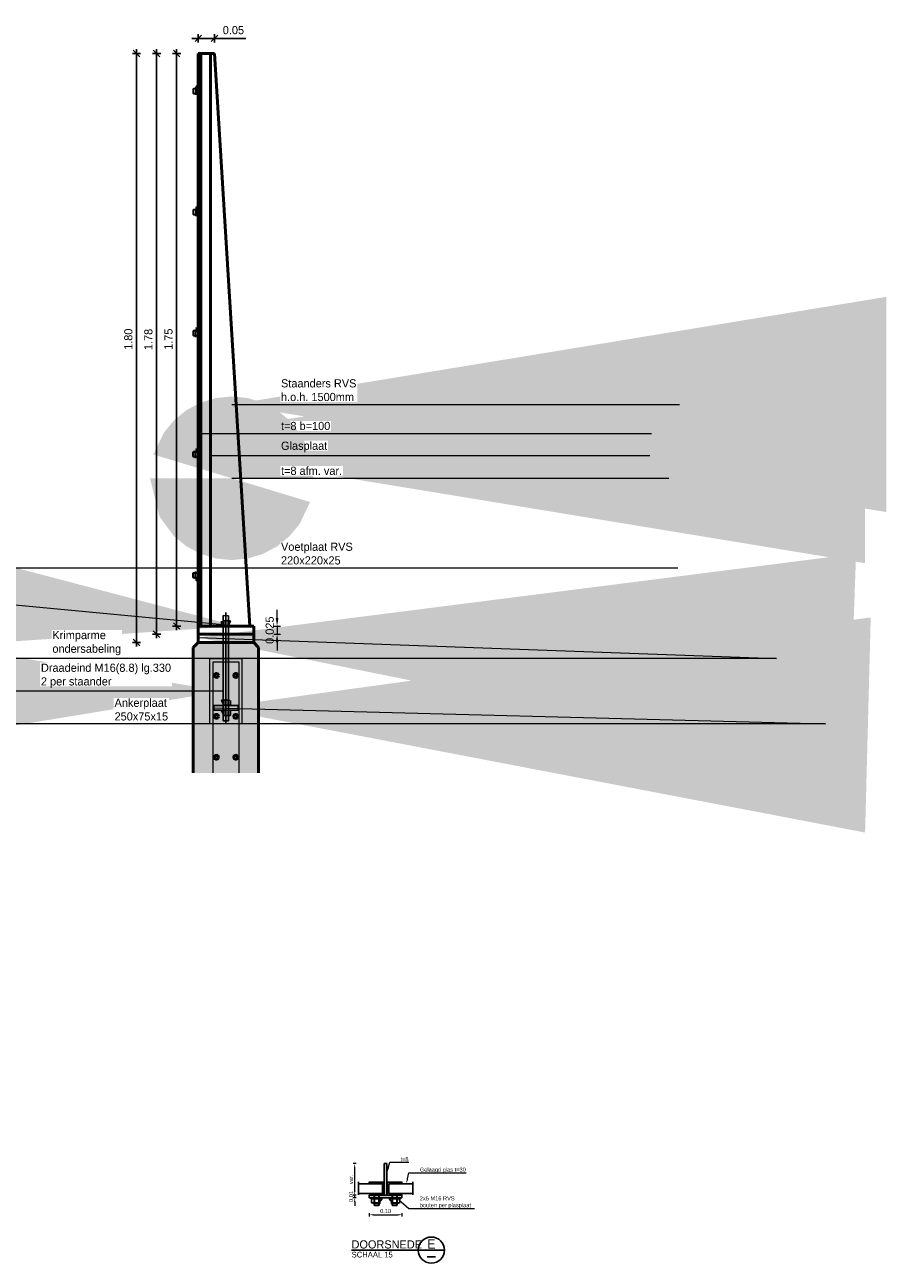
# Model space of a CAD drawing. Header units: metres. Extents: x -28193559.2 to -28193533, y -380000457.6 to -380000450.7.
# Tile 6 of 7: x -28193548.2 to -28193545.6, y -380000456.4 to -380000452.7. Entities that reach past the tile are written whole.
import ezdxf
from ezdxf import colors
from ezdxf.entities.mleader import LeaderData, LeaderLine
from ezdxf.enums import TextEntityAlignment as Align
from ezdxf.math import Vec2, Vec3

# ---------------------------------------------------------------- set-up
doc = ezdxf.new("R2010")
doc.units = ezdxf.units.M
doc.header["$LTSCALE"] = 0.1
doc.linetypes.add('HIDDEN', pattern=[9.525, 6.35, -3.175])
doc.linetypes.add('PHANTOM', pattern=[63.5, 31.75, -6.35, 6.35, -6.35, 6.35, -6.35])
for name, color, linetype in [('013 phantom', 4, 'PHANTOM'), ('018', 1, 'Continuous'), ('018 hidden', 1, 'HIDDEN'), ('025', 7, 'Continuous'), ('035', 2, 'Continuous'), ('050', 3, 'Continuous'), ('DP-NW-Maatvoering', 7, 'Continuous'), ('glas', 3, 'Continuous'), ('Grijs1', 9, 'Continuous'), ('T35', 2, 'Continuous'), ('T50', 3, 'Continuous')]:
    doc.layers.add(name, color=color, linetype=linetype)
doc.layers.add('DP-NW-profiel', color=4, linetype='Continuous', lineweight=50)
doc.layers.add('DP-NW-profiel (door derden te ontwerpen en detaileren)', color=7, linetype='Continuous', lineweight=50)
doc.layers.add('TO-Viewport', color=152, linetype='Continuous', plot=False)
doc.styles.add('Ontwnota-dwp-Bruinissepolder tot Grevelingendam$0$StagCAD', font='StagCAD.ttf')
doc.styles.add('StagCAD', font='StagCAD.ttf')
doc.styles.add('T35', font='lievense.shx', dxfattribs={"height": 3.5})
doc.styles.add('T50', font='LIEVENSE.SHX', dxfattribs={"height": 5})
doc.dimstyles.new('GM-maatvoering', dxfattribs={"dimtxt": 2.5, "dimasz": 2.5, "dimexe": 1, "dimexo": 0, "dimgap": 1, "dimtad": 1, "dimrnd": 0.001, "dimzin": 1, "dimdsep": 46, "dimtxsty": 'StagCAD', "dimcen": 0.09, "dimclrd": 1, "dimclre": 1, "dimclrt": 7, "dimazin": 0, "dimtfac": 1, "dimtix": 1, "dimtmove": 0, "dimatfit": 3, "dimfxl": 1, "dimfxlon": 1, "dimtvp": 0.83, "dimtolj": 1, "dimtzin": 0, "dimlwd": 15, "dimlwe": 15, "dimarcsym": 0})
doc.dimstyles.new('LI_10M_S_TI', dxfattribs={"dimscale": 0.01, "dimtxt": 2.5, "dimasz": 1, "dimexe": 0, "dimexo": 0, "dimgap": 1, "dimtad": 0, "dimrnd": 0.001, "dimzin": 1, "dimdsep": 46, "dimtxsty": 'StagCAD', "dimblk": 'StagDimTick', "dimsah": 1, "dimcen": 0.09, "dimse1": 1, "dimse2": 1, "dimclrd": 1, "dimclre": 1, "dimclrt": 7, "dimazin": 0, "dimtfac": 1, "dimtix": 1, "dimtmove": 0, "dimatfit": 0, "dimldrblk": 'StagDimTick', "dimfxl": 1, "dimtvp": 1, "dimtolj": 1, "dimtzin": 0, "dimarcsym": 0})
doc.dimstyles.new('Ontwnota-dwp-Bruinissepolder tot Grevelingendam$0$leader 1_100', dxfattribs={"dimscale": 0.1, "dimtxt": 2.5, "dimasz": 2, "dimexe": 0, "dimexo": 0, "dimgap": 1, "dimtad": 1, "dimrnd": 0.001, "dimzin": 1, "dimdsep": 46, "dimtxsty": 'Ontwnota-dwp-Bruinissepolder tot Grevelingendam$0$StagCAD', "dimblk": 'Ontwnota-dwp-Bruinissepolder tot Grevelingendam$0$RAD_PIJL', "dimcen": 0.09, "dimse1": 1, "dimse2": 1, "dimclrd": 1, "dimclre": 1, "dimclrt": 7, "dimazin": 0, "dimtfac": 1, "dimtix": 1, "dimtmove": 0, "dimatfit": 0, "dimfxl": 1, "dimtvp": 0.83, "dimtolj": 1, "dimtzin": 0, "dimlwd": 15, "dimarcsym": 0})

# ---------------------------------------------------------------- blocks, each defined once
blk = doc.blocks.new('A$C21117A2B')
at = {"layer": '018'}
for p, q in [((11.7, -7.9), (-11.7, -7.9)), ((11.7, -20.9), (-11.7, -20.9)), ((-8, -7.9), (-8, -27.7)), ((-8, -27.7), (8, -27.7)), ((-6.8, -28.9), (-8, -27.7)), ((-7.8, -19.6), (-7.8, -9.2)), ((-6.8, -28.9), (-6.8, -7.9)), ((6.8, -28.9), (-6.8, -28.9)), ((6.8, -28.9), (6.8, -7.9)), ((8, -27.7), (6.8, -28.9)), ((7.8, -19.6), (7.8, -9.2)), ((8, -7.9), (8, -27.7)), ((15.6, -19.6), (15.6, -9.2))]:
    blk.add_line(p, q, dxfattribs=at)
blk.add_lwpolyline([(-17.5, -4.9), (17.5, -4.9), (17.5, -7.9), (-17.5, -7.9)], close=True, dxfattribs=at)
blk.add_lwpolyline([(15.6, -9.2), (15.6, -19.6, -0.343146), (7.8, -19.6, -0.171573), (-7.8, -19.6, -0.343146), (-15.6, -19.6), (-15.6, -9.2, -0.343146), (-7.8, -9.2, -0.171573), (7.8, -9.2, -0.343146)], format="xyb", close=True, dxfattribs=at)
blk = doc.blocks.new('Ontwnota-dwp-Bruinissepolder tot Grevelingendam$0$RAD_PIJL')
at = {"color": 1, "linetype": 'Continuous'}
blk.add_solid([(-2.8284, -0.75), (-2.8284, 0.75), (0, 0)], dxfattribs=at)
blk = doc.blocks.new('StagDimTick')
at = {"color": 0}
for p, q in [((-1.25, 0), (1.25, 0)), ((-1, -1), (1, 1)), ((0, -1.25), (0, 1.25))]:
    blk.add_line(p, q, dxfattribs=at)
blk = doc.blocks.new('*D7')
at = {"layer": 'Defpoints', "color": 0, "transparency": 16777216}
for p in [(-28193547.6552, -380000452.6744), (-28193547.6055, -380000452.6934), (-28193547.6055, -380000452.6934)]:
    blk.add_point(p, dxfattribs=at)
at = {"layer": 'DP-NW-Maatvoering', "color": 1, "lineweight": -2, "transparency": 16777216}
for p, q in [((-28193547.6652, -380000452.6934), (-28193547.6752, -380000452.6934)), ((-28193547.6552, -380000452.6934), (-28193547.6055, -380000452.6934)), ((-28193547.5955, -380000452.6934), (-28193547.5105, -380000452.6934))]:
    blk.add_line(p, q, dxfattribs=at)
at = {"layer": 'DP-NW-Maatvoering', "color": 1, "lineweight": -2, "transparency": 16777216, "xscale": 0.01, "yscale": 0.01, "zscale": 0.01}
blk.add_blockref('StagDimTick', (-28193547.6552, -380000452.6934), dxfattribs=at)
at = {"layer": 'DP-NW-Maatvoering', "color": 1, "lineweight": -2, "transparency": 16777216, "xscale": 0.01, "yscale": 0.01, "zscale": 0.01, "rotation": 180}
blk.add_blockref('StagDimTick', (-28193547.6055, -380000452.6934), dxfattribs=at)
at = {"layer": 'DP-NW-Maatvoering', "color": 7, "transparency": 16777216, "insert": (-28193547.548, -380000452.6684), "char_height": 0.025, "attachment_point": 5, "style": 'StagCAD'}
blk.add_mtext('\\A1;0.05', dxfattribs=at)
blk = doc.blocks.new('*D8')
at = {"layer": 'Defpoints', "color": 0, "transparency": 16777216}
for p in [(-28193547.6555, -380000452.7395), (-28193547.7214, -380000454.4894), (-28193547.6557, -380000454.4894)]:
    blk.add_point(p, dxfattribs=at)
at = {"layer": 'DP-NW-Maatvoering', "color": 1, "lineweight": -2, "transparency": 16777216}
blk.add_line((-28193547.7214, -380000452.7495), (-28193547.7214, -380000454.4794), dxfattribs=at)
at = {"layer": 'DP-NW-Maatvoering', "color": 1, "lineweight": -2, "transparency": 16777216, "xscale": 0.01, "yscale": 0.01, "zscale": 0.01}
for p, rotation in [((-28193547.7214, -380000452.7395), 90), ((-28193547.7214, -380000454.4894), 270)]:
    blk.add_blockref('StagDimTick', p, dxfattribs=dict(at, rotation=rotation))
at = {"layer": 'DP-NW-Maatvoering', "color": 7, "transparency": 16777216, "insert": (-28193547.7464, -380000453.6129), "char_height": 0.025, "attachment_point": 5, "rotation": 90, "style": 'StagCAD'}
blk.add_mtext('\\A1;1.75', dxfattribs=at)
blk = doc.blocks.new('*D9')
at = {"layer": 'Defpoints', "color": 0, "transparency": 16777216}
for p in [(-28193547.7827, -380000452.7395), (-28193547.6552, -380000452.7395), (-28193547.6557, -380000454.5144)]:
    blk.add_point(p, dxfattribs=at)
at = {"layer": 'DP-NW-Maatvoering', "color": 1, "lineweight": -2, "transparency": 16777216}
blk.add_line((-28193547.7827, -380000454.5044), (-28193547.7827, -380000452.7495), dxfattribs=at)
at = {"layer": 'DP-NW-Maatvoering', "color": 1, "lineweight": -2, "transparency": 16777216, "xscale": 0.01, "yscale": 0.01, "zscale": 0.01}
for p, rotation in [((-28193547.7827, -380000452.7395), 90), ((-28193547.7827, -380000454.5144), 270)]:
    blk.add_blockref('StagDimTick', p, dxfattribs=dict(at, rotation=rotation))
at = {"layer": 'DP-NW-Maatvoering', "color": 7, "transparency": 16777216, "insert": (-28193547.8077, -380000453.6137), "char_height": 0.025, "attachment_point": 5, "rotation": 90, "style": 'StagCAD'}
blk.add_mtext('\\A1;1.78', dxfattribs=at)
blk = doc.blocks.new('*U17')
at = {"layer": '035'}
blk.add_line((46.25, -4), (51.25, -4), dxfattribs=at)
at = {"layer": '050'}
blk.add_line((56.75, 0), (0, 0), dxfattribs=at)
blk.add_circle((48.75, 0), 8, dxfattribs=at)
at = {"layer": 'T35', "style": 'T35'}
blk.add_text('SCHAAL 1:', height=3.5, dxfattribs=at).set_placement((0, -1), align=Align.TOP_LEFT)
at = {"layer": 'T35', "style": 'T35', "flags": 8}
blk.add_attdef('FACTOR', text='', height=3.5, dxfattribs=at).set_placement((22.57, -1), align=Align.TOP_LEFT)
at = {"layer": 'T50', "style": 'T50'}
blk.add_text('DOORSNEDE', height=5, dxfattribs=at).set_placement((-0.05, 1))
at = {"layer": 'T50', "style": 'T50', "flags": 4}
blk.add_attdef('LETTER', text='', height=5.56, dxfattribs=at).set_placement((48.75, 3.75), align=Align.MIDDLE_CENTER)
blk = doc.blocks.new('*D23')
at = {"layer": 'Defpoints', "color": 0, "transparency": 16777216}
for p in [(-28193547.1328, -380000456.2365), (-28193547.0328, -380000456.2365), (-28193547.0328, -380000456.2884)]:
    blk.add_point(p, dxfattribs=at)
at = {"layer": 'DP-NW-Maatvoering', "color": 1, "lineweight": 15, "transparency": 16777216}
for p, q in [((-28193547.1328, -380000456.2834), (-28193547.1328, -380000456.2934)), ((-28193547.1203, -380000456.2884), (-28193547.0453, -380000456.2884)), ((-28193547.0328, -380000456.2834), (-28193547.0328, -380000456.2934))]:
    blk.add_line(p, q, dxfattribs=at)
at = {"layer": 'DP-NW-Maatvoering', "color": 1, "transparency": 16777216}
for points in [[(-28193547.1203, -380000456.2864), (-28193547.1203, -380000456.2905), (-28193547.1328, -380000456.2884)], [(-28193547.0453, -380000456.2864), (-28193547.0453, -380000456.2905), (-28193547.0328, -380000456.2884)]]:
    blk.add_solid(points, dxfattribs=at)
at = {"layer": 'DP-NW-Maatvoering', "color": 7, "transparency": 16777216, "insert": (-28193547.0828, -380000456.2772), "char_height": 0.0125, "attachment_point": 5, "style": 'StagCAD'}
blk.add_mtext('\\A1;0.10', dxfattribs=at)
blk = doc.blocks.new('*D24')
at = {"layer": 'Defpoints', "color": 0, "transparency": 16777216}
for p in [(-28193547.1774, -380000456.2285), (-28193547.1328, -380000456.2285), (-28193547.1328, -380000456.2365)]:
    blk.add_point(p, dxfattribs=at)
at = {"layer": 'DP-NW-Maatvoering', "color": 1, "lineweight": 15, "transparency": 16777216}
for p, q in [((-28193547.1774, -380000456.216), (-28193547.1774, -380000456.2035)), ((-28193547.1724, -380000456.2285), (-28193547.1824, -380000456.2285)), ((-28193547.1724, -380000456.2365), (-28193547.1824, -380000456.2365)), ((-28193547.1774, -380000456.2365), (-28193547.1774, -380000456.2285)), ((-28193547.1774, -380000456.249), (-28193547.1774, -380000456.2615))]:
    blk.add_line(p, q, dxfattribs=at)
at = {"layer": 'DP-NW-Maatvoering', "color": 1, "transparency": 16777216}
for points in [[(-28193547.1794, -380000456.216), (-28193547.1753, -380000456.216), (-28193547.1774, -380000456.2285)], [(-28193547.1794, -380000456.249), (-28193547.1753, -380000456.249), (-28193547.1774, -380000456.2365)]]:
    blk.add_solid(points, dxfattribs=at)
at = {"layer": 'DP-NW-Maatvoering', "color": 7, "transparency": 16777216, "insert": (-28193547.1886, -380000456.2325), "char_height": 0.0125, "attachment_point": 5, "rotation": 90, "style": 'StagCAD'}
blk.add_mtext('\\A1;0.01', dxfattribs=at)
blk = doc.blocks.new('*D25')
at = {"layer": 'Defpoints', "color": 0, "transparency": 16777216}
for p in [(-28193547.1774, -380000456.132), (-28193547.0868, -380000456.132), (-28193547.1328, -380000456.2285)]:
    blk.add_point(p, dxfattribs=at)
at = {"layer": 'DP-NW-Maatvoering', "color": 1, "lineweight": 15, "transparency": 16777216}
for p, q in [((-28193547.1724, -380000456.132), (-28193547.1824, -380000456.132)), ((-28193547.1774, -380000456.216), (-28193547.1774, -380000456.1445)), ((-28193547.1724, -380000456.2285), (-28193547.1824, -380000456.2285))]:
    blk.add_line(p, q, dxfattribs=at)
at = {"layer": 'DP-NW-Maatvoering', "color": 1, "transparency": 16777216}
for points in [[(-28193547.1794, -380000456.1445), (-28193547.1753, -380000456.1445), (-28193547.1774, -380000456.132)], [(-28193547.1794, -380000456.216), (-28193547.1753, -380000456.216), (-28193547.1774, -380000456.2285)]]:
    blk.add_solid(points, dxfattribs=at)
at = {"layer": 'DP-NW-Maatvoering', "color": 7, "transparency": 16777216, "insert": (-28193547.1886, -380000456.1803), "char_height": 0.0125, "attachment_point": 5, "rotation": 90, "style": 'StagCAD'}
blk.add_mtext('\\A1;var.', dxfattribs=at)
blk = doc.blocks.new('*D26')
at = {"layer": 'Defpoints', "color": 0, "transparency": 16777216}
for p in [(-28193547.4858, -380000454.4896), (-28193547.4858, -380000454.5145), (-28193547.4145, -380000454.5145)]:
    blk.add_point(p, dxfattribs=at)
at = {"layer": 'DP-NW-Maatvoering', "color": 1, "lineweight": 15, "transparency": 16777216}
for p, q in [((-28193547.4145, -380000454.4646), (-28193547.4145, -380000454.4396)), ((-28193547.4245, -380000454.4896), (-28193547.4045, -380000454.4896)), ((-28193547.4245, -380000454.5145), (-28193547.4045, -380000454.5145)), ((-28193547.4145, -380000454.4896), (-28193547.4145, -380000454.5145)), ((-28193547.4145, -380000454.5395), (-28193547.4145, -380000454.5645))]:
    blk.add_line(p, q, dxfattribs=at)
at = {"layer": 'DP-NW-Maatvoering', "color": 1, "transparency": 16777216}
for points in [[(-28193547.4187, -380000454.4646), (-28193547.4104, -380000454.4646), (-28193547.4145, -380000454.4896)], [(-28193547.4187, -380000454.5395), (-28193547.4104, -380000454.5395), (-28193547.4145, -380000454.5145)]]:
    blk.add_solid(points, dxfattribs=at)
at = {"layer": 'DP-NW-Maatvoering', "color": 7, "transparency": 16777216, "insert": (-28193547.437, -380000454.502), "char_height": 0.025, "attachment_point": 5, "rotation": 90, "style": 'StagCAD'}
blk.add_mtext('\\A1;0.025', dxfattribs=at)
blk = doc.blocks.new('*D31')
at = {"layer": 'Defpoints', "color": 0, "transparency": 16777216}
for p in [(-28193547.844, -380000452.7395), (-28193547.6552, -380000452.7395), (-28193547.6558, -380000454.5395)]:
    blk.add_point(p, dxfattribs=at)
at = {"layer": 'DP-NW-Maatvoering', "color": 1, "lineweight": -2, "transparency": 16777216}
blk.add_line((-28193547.844, -380000454.5295), (-28193547.844, -380000452.7495), dxfattribs=at)
at = {"layer": 'DP-NW-Maatvoering', "color": 1, "lineweight": -2, "transparency": 16777216, "xscale": 0.01, "yscale": 0.01, "zscale": 0.01}
for p, rotation in [((-28193547.844, -380000452.7395), 90), ((-28193547.844, -380000454.5395), 270)]:
    blk.add_blockref('StagDimTick', p, dxfattribs=dict(at, rotation=rotation))
at = {"layer": 'DP-NW-Maatvoering', "color": 7, "transparency": 16777216, "insert": (-28193547.869, -380000453.6129), "char_height": 0.025, "attachment_point": 5, "rotation": 90, "style": 'StagCAD'}
blk.add_mtext('\\A1;1.80', dxfattribs=at)

msp = doc.modelspace()

# ---------------------------------------------------------------- hatches: boundary and pattern name
at = {"layer": 'DP-NW-profiel'}
h = msp.add_hatch(dxfattribs=at)
h.set_pattern_fill('AR-SAND', angle=-90)
h.set_pattern_definition([(307.5, (351806907.85546, -408193992.2117), (0.9788264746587, 0.0320006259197), [0, -0.77216, 0, -0.8636, 0, -0.8255]), (277.5, (351806907.8555, -408193992.2117), (1.4336502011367, -0.899046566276), [0, -0.41656, 0, -0.69596, 0, -0.2667]), (237.5, (351806907.85546, -408193991.5868), (0.002874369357, -1.581984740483), [0, -0.254, 0, -0.9144, 0, -1.1938]), (227.5, (351806907.8555, -408193991.5868), (0.4458586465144, -1.5271129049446), [0, -0.127, 0, -0.59944, 0, -0.6858])])
h.paths.add_polyline_path([(-28193547.6, -380000454.6463, 1), (-28193547.6, -380000454.6343, 1)])
h = msp.add_hatch(dxfattribs=at)
h.set_pattern_fill('AR-SAND', angle=-90)
h.set_pattern_definition([(307.5, (351806907.9146, -408193992.2117), (0.9788264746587, 0.0320006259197), [0, -0.77216, 0, -0.8636, 0, -0.8255]), (277.5, (351806907.9146, -408193992.2117), (1.4336502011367, -0.899046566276), [0, -0.41656, 0, -0.69596, 0, -0.2667]), (237.5, (351806907.9146, -408193991.5868), (0.002874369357, -1.581984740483), [0, -0.254, 0, -0.9144, 0, -1.1938]), (227.5, (351806907.9146, -408193991.5868), (0.4458586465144, -1.5271129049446), [0, -0.127, 0, -0.59944, 0, -0.6858])])
h.paths.add_polyline_path([(-28193547.5408, -380000454.6463, 1), (-28193547.5408, -380000454.6343, 1)])
h = msp.add_hatch(dxfattribs=at)
h.set_pattern_fill('AR-SAND', angle=-90)
h.set_pattern_definition([(307.5, (351806907.8554, -408193992.3367), (0.9788264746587, 0.0320006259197), [0, -0.77216, 0, -0.8636, 0, -0.8255]), (277.5, (351806907.8554, -408193992.3367), (1.4336502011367, -0.899046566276), [0, -0.41656, 0, -0.69596, 0, -0.2667]), (237.5, (351806907.8554, -408193991.7118), (0.002874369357, -1.581984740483), [0, -0.254, 0, -0.9144, 0, -1.1938]), (227.5, (351806907.8554, -408193991.7118), (0.4458586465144, -1.5271129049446), [0, -0.127, 0, -0.59944, 0, -0.6858])])
h.paths.add_polyline_path([(-28193547.6, -380000454.7713, 1), (-28193547.6, -380000454.7593, 1)])
h = msp.add_hatch(dxfattribs=at)
h.set_pattern_fill('AR-SAND', angle=-90)
h.set_pattern_definition([(307.5, (351806907.9146, -408193992.3367), (0.9788264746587, 0.0320006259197), [0, -0.77216, 0, -0.8636, 0, -0.8255]), (277.5, (351806907.9146, -408193992.3367), (1.4336502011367, -0.899046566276), [0, -0.41656, 0, -0.69596, 0, -0.2667]), (237.5, (351806907.9146, -408193991.7118), (0.002874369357, -1.581984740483), [0, -0.254, 0, -0.9144, 0, -1.1938]), (227.5, (351806907.9146, -408193991.7118), (0.4458586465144, -1.5271129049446), [0, -0.127, 0, -0.59944, 0, -0.6858])])
h.paths.add_polyline_path([(-28193547.5408, -380000454.7713, 1), (-28193547.5408, -380000454.7593, 1)])
h = msp.add_hatch(dxfattribs=at)
h.set_pattern_fill('AR-SAND', angle=-90)
h.set_pattern_definition([(307.5, (351806907.8554, -408193992.4617), (0.9788264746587, 0.0320006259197), [0, -0.77216, 0, -0.8636, 0, -0.8255]), (277.5, (351806907.8554, -408193992.4617), (1.4336502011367, -0.899046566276), [0, -0.41656, 0, -0.69596, 0, -0.2667]), (237.5, (351806907.8554, -408193991.8368), (0.002874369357, -1.581984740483), [0, -0.254, 0, -0.9144, 0, -1.1938]), (227.5, (351806907.8554, -408193991.8368), (0.4458586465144, -1.5271129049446), [0, -0.127, 0, -0.59944, 0, -0.6858])])
h.paths.add_polyline_path([(-28193547.6, -380000454.8963, 1), (-28193547.6, -380000454.8843, 1)])
h = msp.add_hatch(dxfattribs=at)
h.set_pattern_fill('AR-SAND', angle=-90)
h.set_pattern_definition([(307.5, (351806907.91456, -408193992.4617), (0.9788264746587, 0.0320006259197), [0, -0.77216, 0, -0.8636, 0, -0.8255]), (277.5, (351806907.9146, -408193992.4617), (1.4336502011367, -0.899046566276), [0, -0.41656, 0, -0.69596, 0, -0.2667]), (237.5, (351806907.91456, -408193991.8368), (0.002874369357, -1.581984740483), [0, -0.254, 0, -0.9144, 0, -1.1938]), (227.5, (351806907.9146, -408193991.8368), (0.4458586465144, -1.5271129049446), [0, -0.127, 0, -0.59944, 0, -0.6858])])
h.paths.add_polyline_path([(-28193547.5409, -380000454.8963, 1), (-28193547.5409, -380000454.8843, 1)])
at = {"layer": 'DP-NW-profiel (door derden te ontwerpen en detaileren)'}
h = msp.add_hatch(color=9, dxfattribs=at)
h.dxf.hatch_style = 1
h.paths.add_polyline_path([(-28193547.6711, -380000454.9384), (-28193547.4711, -380000454.9384), (-28193547.4708, -380000454.5545), (-28193547.4859, -380000454.5394), (-28193547.6557, -380000454.5394), (-28193547.6708, -380000454.5545)])
at = {"layer": 'Grijs1'}
h = msp.add_hatch(color=8, dxfattribs=at)
h.dxf.hatch_style = 1
h.paths.add_polyline_path([(-28193547.0788, -380000456.132), (-28193547.0868, -380000456.132), (-28193547.0868, -380000456.2285), (-28193547.0788, -380000456.2285)])
h = msp.add_hatch(color=8, dxfattribs=at)
h.dxf.hatch_style = 1
h.paths.add_polyline_path([(-28193547.0328, -380000456.2365), (-28193547.0328, -380000456.2285), (-28193547.1328, -380000456.2285), (-28193547.1328, -380000456.2365)])

# ---------------------------------------------------------------- linework, layer by layer
at = {"layer": '013 phantom'}
for p, q in [((-28193547.1656, -380000456.2278), (-28193547.1656, -380000456.1879)), ((-28193547.0001, -380000456.2278), (-28193547.0001, -380000456.1879))]:
    msp.add_line(p, q, dxfattribs=at)
at = {"layer": '018'}
for p, q in [((-28193547.1259, -380000456.2512), (-28193547.1259, -380000456.2409)), ((-28193547.122, -380000456.2395), (-28193547.0986, -380000456.2395)), ((-28193547.122, -380000456.2525), (-28193547.0986, -380000456.2525)), ((-28193547.1183, -380000456.2395), (-28193547.1183, -380000456.2593)), ((-28193547.1023, -380000456.2593), (-28193547.1183, -380000456.2593)), ((-28193547.1183, -380000456.2593), (-28193547.1171, -380000456.2605)), ((-28193547.1181, -380000456.2512), (-28193547.1181, -380000456.2409)), ((-28193547.1171, -380000456.2605), (-28193547.1171, -380000456.2395)), ((-28193547.1036, -380000456.2605), (-28193547.1036, -380000456.2395)), ((-28193547.1036, -380000456.2605), (-28193547.1023, -380000456.2593)), ((-28193547.1025, -380000456.2512), (-28193547.1025, -380000456.2409)), ((-28193547.1023, -380000456.2395), (-28193547.1023, -380000456.2593)), ((-28193547.0436, -380000456.2395), (-28193547.067, -380000456.2395)), ((-28193547.0436, -380000456.2525), (-28193547.067, -380000456.2525)), ((-28193547.0633, -380000456.2395), (-28193547.0633, -380000456.2593)), ((-28193547.0621, -380000456.2605), (-28193547.0633, -380000456.2593)), ((-28193547.0633, -380000456.2593), (-28193547.0473, -380000456.2593)), ((-28193547.0631, -380000456.2512), (-28193547.0631, -380000456.2409)), ((-28193547.0621, -380000456.2605), (-28193547.0621, -380000456.2395)), ((-28193547.0486, -380000456.2605), (-28193547.0486, -380000456.2395)), ((-28193547.0473, -380000456.2593), (-28193547.0486, -380000456.2605)), ((-28193547.0475, -380000456.2512), (-28193547.0475, -380000456.2409)), ((-28193547.0473, -380000456.2395), (-28193547.0473, -380000456.2593)), ((-28193547.0397, -380000456.2512), (-28193547.0397, -380000456.2409)), ((-28193547.1171, -380000456.2605), (-28193547.1036, -380000456.2605)), ((-28193547.0486, -380000456.2605), (-28193547.0621, -380000456.2605))]:
    msp.add_line(p, q, dxfattribs=at)
at = {"layer": '018', "flags": 128}
for points in [[(-28193547.1328, -380000456.2285), (-28193547.0878, -380000456.2285), (-28193547.0878, -380000456.1885), (-28193547.1328, -380000456.1885), (-28193547.1328, -380000456.1935), (-28193547.0928, -380000456.1935), (-28193547.0928, -380000456.2235), (-28193547.1328, -380000456.2235)], [(-28193547.0328, -380000456.2285), (-28193547.0778, -380000456.2285), (-28193547.0778, -380000456.1885), (-28193547.0328, -380000456.1885), (-28193547.0328, -380000456.1935), (-28193547.0728, -380000456.1935), (-28193547.0728, -380000456.2235), (-28193547.0328, -380000456.2235)]]:
    msp.add_lwpolyline(points, close=True, dxfattribs=at)
at = {"layer": '018'}
for points in [[(-28193547.0928, -380000456.2365), (-28193547.1278, -380000456.2365), (-28193547.1278, -380000456.2395), (-28193547.0928, -380000456.2395)], [(-28193547.0728, -380000456.2365), (-28193547.0378, -380000456.2365), (-28193547.0378, -380000456.2395), (-28193547.0728, -380000456.2395)]]:
    msp.add_lwpolyline(points, close=True, dxfattribs=at)
for points in [[(-28193547.1259, -380000456.2409), (-28193547.1259, -380000456.2512, 0.343146), (-28193547.1181, -380000456.2512, 0.171573), (-28193547.1025, -380000456.2512, 0.343146), (-28193547.0947, -380000456.2512), (-28193547.0947, -380000456.2409, 0.343146), (-28193547.1025, -380000456.2409, 0.171573), (-28193547.1181, -380000456.2409, 0.343146)], [(-28193547.0397, -380000456.2409), (-28193547.0397, -380000456.2512, -0.343146), (-28193547.0475, -380000456.2512, -0.171573), (-28193547.0631, -380000456.2512, -0.343146), (-28193547.0709, -380000456.2512), (-28193547.0709, -380000456.2409, -0.343146), (-28193547.0631, -380000456.2409, -0.171573), (-28193547.0475, -380000456.2409, -0.343146)]]:
    msp.add_lwpolyline(points, format="xyb", close=True, dxfattribs=at)
at = {"layer": '018 hidden'}
for p, q in [((-28193547.1183, -380000456.2235), (-28193547.1183, -380000456.2395)), ((-28193547.1171, -380000456.2395), (-28193547.1171, -380000456.2235)), ((-28193547.1036, -380000456.2395), (-28193547.1036, -380000456.2235)), ((-28193547.1023, -380000456.2235), (-28193547.1023, -380000456.2395)), ((-28193547.0633, -380000456.2235), (-28193547.0633, -380000456.2395)), ((-28193547.0621, -380000456.2395), (-28193547.0621, -380000456.2235)), ((-28193547.0486, -380000456.2395), (-28193547.0486, -380000456.2235)), ((-28193547.0473, -380000456.2235), (-28193547.0473, -380000456.2395))]:
    msp.add_line(p, q, dxfattribs=at)
at = {"layer": '025'}
for points in [[(-28193547.0788, -380000456.132), (-28193547.0868, -380000456.132), (-28193547.0868, -380000456.2285), (-28193547.0788, -380000456.2285)], [(-28193547.0328, -380000456.2365), (-28193547.0328, -380000456.2285), (-28193547.1328, -380000456.2285), (-28193547.1328, -380000456.2365)]]:
    msp.add_lwpolyline(points, close=True, dxfattribs=at)
for points in [[(-28193547.1656, -380000456.1935), (-28193547.0928, -380000456.1935), (-28193547.0928, -380000456.2235), (-28193547.1656, -380000456.2235)], [(-28193547.0001, -380000456.1935), (-28193547.0728, -380000456.1935), (-28193547.0728, -380000456.2235), (-28193547.0001, -380000456.2235)]]:
    msp.add_lwpolyline(points, dxfattribs=at)
at = {"layer": 'DP-NW-profiel', "lineweight": 15}
for points in [[(-28193547.5208, -380000454.7895), (-28193547.5208, -380000454.5895), (-28193547.6213, -380000454.5895), (-28193547.6213, -380000454.7895)], [(-28193547.5308, -380000454.9384), (-28193547.5308, -380000454.5995), (-28193547.6113, -380000454.5995), (-28193547.6113, -380000454.9384)]]:
    msp.add_lwpolyline(points, dxfattribs=at)
at = {"layer": 'DP-NW-profiel', "color": 7}
for centre in [(-28193547.6, -380000454.6403), (-28193547.5408, -380000454.6403), (-28193547.6, -380000454.7653), (-28193547.5408, -380000454.7653), (-28193547.6, -380000454.8903), (-28193547.5409, -380000454.8903)]:
    msp.add_circle(centre, 0.006, dxfattribs=at)
at = {"layer": 'DP-NW-profiel (door derden te ontwerpen en detaileren)'}
for p, q in [((-28193547.6558, -380000454.4894), (-28193547.6552, -380000452.7395)), ((-28193547.6555, -380000452.7395), (-28193547.6055, -380000452.7395)), ((-28193547.6478, -380000454.4894), (-28193547.6472, -380000452.7395)), ((-28193547.6055, -380000452.7395), (-28193547.4978, -380000454.4895)), ((-28193547.6555, -380000453.5394), (-28193547.6475, -380000453.5394)), ((-28193547.6557, -380000454.5144), (-28193547.6557, -380000454.5394))]:
    msp.add_line(p, q, dxfattribs=at)
for points in [[(-28193547.6175, -380000454.4894), (-28193547.6175, -380000452.7395)], [(-28193547.4858, -380000454.4895), (-28193547.6557, -380000454.4894), (-28193547.6557, -380000454.5144), (-28193547.4858, -380000454.5145)], [(-28193547.4858, -380000454.4896), (-28193547.4858, -380000454.5395)]]:
    msp.add_lwpolyline(points, dxfattribs=at)
at = {"layer": 'DP-NW-profiel (door derden te ontwerpen en detaileren)', "flags": 128}
for points in [[(-28193547.6711, -380000454.9384), (-28193547.6708, -380000454.5545)], [(-28193547.6558, -380000454.5395), (-28193547.6708, -380000454.5545)], [(-28193547.6557, -380000454.5394), (-28193547.4858, -380000454.5395)], [(-28193547.4858, -380000454.5395), (-28193547.4708, -380000454.5545)], [(-28193547.4708, -380000454.5545), (-28193547.4711, -380000454.9384)]]:
    msp.add_lwpolyline(points, dxfattribs=at)
at = {"layer": 'glas'}
for p, q in [((-28193547.5847, -380000454.4883), (-28193547.5847, -380000454.4747)), ((-28193547.5812, -380000454.4735), (-28193547.5604, -380000454.4736)), ((-28193547.5777, -380000454.4883), (-28193547.5777, -380000454.4747)), ((-28193547.5708, -380000454.4476), (-28193547.5709, -380000454.7887)), ((-28193547.5639, -380000454.4883), (-28193547.5639, -380000454.4747)), ((-28193547.5812, -380000454.4894), (-28193547.5604, -380000454.4895)), ((-28193547.5604, -380000454.716), (-28193547.5812, -380000454.716)), ((-28193547.5604, -380000454.7319), (-28193547.5812, -380000454.7319)), ((-28193547.5777, -380000454.7307), (-28193547.5777, -380000454.7172)), ((-28193547.5638, -380000454.7307), (-28193547.5638, -380000454.7172)), ((-28193547.5569, -380000454.7307), (-28193547.5569, -380000454.7172)), ((-28193547.5604, -380000454.7469), (-28193547.5811, -380000454.7469)), ((-28193547.5604, -380000454.7628), (-28193547.5811, -380000454.7628)), ((-28193547.5777, -380000454.7616), (-28193547.5777, -380000454.7481)), ((-28193547.5638, -380000454.7616), (-28193547.5638, -380000454.7481)), ((-28193547.5569, -380000454.7616), (-28193547.5569, -380000454.7481))]:
    msp.add_line(p, q, dxfattribs=at)
for points in [[(-28193547.5847, -380000454.4747), (-28193547.5847, -380000454.4883, 0.343146), (-28193547.5777, -380000454.4883, 0.171573), (-28193547.5639, -380000454.4883, 0.343146), (-28193547.5569, -380000454.4883), (-28193547.5569, -380000454.4747, 0.343146), (-28193547.5639, -380000454.4747, 0.171573), (-28193547.5777, -380000454.4747, 0.343146)], [(-28193547.5569, -380000454.7172), (-28193547.5569, -380000454.7307, -0.343146), (-28193547.5638, -380000454.7307, -0.171573), (-28193547.5777, -380000454.7307, -0.343146), (-28193547.5846, -380000454.7307), (-28193547.5846, -380000454.7172, -0.343146), (-28193547.5777, -380000454.7172, -0.171573), (-28193547.5638, -380000454.7172, -0.343146)], [(-28193547.5569, -380000454.7481), (-28193547.5569, -380000454.7616, -0.343146), (-28193547.5638, -380000454.7616, -0.171573), (-28193547.5777, -380000454.7616, -0.343146), (-28193547.5846, -380000454.7616), (-28193547.5846, -380000454.7481, -0.343146), (-28193547.5777, -380000454.7481, -0.171573), (-28193547.5638, -380000454.7481, -0.343146)]]:
    msp.add_lwpolyline(points, format="xyb", close=True, dxfattribs=at)
for points in [[(-28193547.5628, -380000454.4577), (-28193547.5629, -380000454.7788), (-28193547.5789, -380000454.7787), (-28193547.5788, -380000454.4576)], [(-28193547.5333, -380000454.7319), (-28193547.5333, -380000454.7469), (-28193547.6083, -380000454.7469), (-28193547.6083, -380000454.7319)]]:
    msp.add_lwpolyline(points, close=True, dxfattribs=at)

# ---------------------------------------------------------------- block references
at = {"layer": 'DP-NW-profiel (door derden te ontwerpen en detaileren)', "yscale": 0.001, "zscale": 0.001}
for p, xscale, rotation in [((-28193547.6422, -380000452.8548), -0.001, 269.982738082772), ((-28193547.6424, -380000453.2247), -0.001, 269.982738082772), ((-28193547.6425, -380000453.5945), -0.001, 269.982738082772), ((-28193547.6426, -380000453.9644), -0.001, 269.982738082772), ((-28193547.6427, -380000454.3343), 0.001, 269.981079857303)]:
    msp.add_blockref('A$C21117A2B', p, dxfattribs=dict(at, xscale=xscale, rotation=rotation))
at = {"layer": 'TO-Viewport'}
ref = msp.add_blockref('*U17', (-28193547.1868, -380000456.3965), dxfattribs=dict(at, xscale=0.005, yscale=0.005, zscale=0.005))
ref.add_attrib('FACTOR', '5', dxfattribs={"layer": 'T35', "height": 0.0175, "style": 'T35'}).set_placement((-28193547.074, -380000456.4015), align=Align.TOP_LEFT)
ref.add_attrib('LETTER', 'E', dxfattribs={"layer": 'T50', "height": 0.0278, "style": 'T50'}).set_placement((-28193546.9431, -380000456.3777), align=Align.MIDDLE_CENTER)

# ---------------------------------------------------------------- dimensions: what is measured, and where the dimension line sits
at = {"layer": 'DP-NW-Maatvoering'}
dim = msp.add_linear_dim(base=(-28193547.6055, -380000452.6934), p1=(-28193547.6552, -380000452.6744), p2=(-28193547.6055, -380000452.6934), dimstyle='LI_10M_S_TI', dxfattribs=at)
dim.commit()
dim.dimension.update_dxf_attribs({"geometry": '*D7', "text_midpoint": (-28193547.548, -380000452.6934), "dimtype": 160})
for base, p1, p2, picture, middle in [((-28193547.7827, -380000452.7395), (-28193547.6557, -380000454.5144), (-28193547.6552, -380000452.7395), '*D9', (-28193547.7827, -380000453.6137)), ((-28193547.7214, -380000454.4894), (-28193547.6555, -380000452.7395), (-28193547.6557, -380000454.4894), '*D8', (-28193547.7214, -380000453.6129))]:
    dim = msp.add_linear_dim(base=base, p1=p1, p2=p2, angle=90, dimstyle='LI_10M_S_TI', dxfattribs=at)
    dim.commit()
    dim.dimension.update_dxf_attribs({"geometry": picture, "text_midpoint": middle, "dimtype": 160})
for base, p1, p2, text, picture, middle in [((-28193547.4145, -380000454.5145), (-28193547.4858, -380000454.4896), (-28193547.4858, -380000454.5145), '0.025', '*D26', (-28193547.437, -380000454.502)), ((-28193547.1774, -380000456.132), (-28193547.1328, -380000456.2285), (-28193547.0868, -380000456.132), 'var.', '*D25', (-28193547.1886, -380000456.1803))]:
    dim = msp.add_linear_dim(base=base, p1=p1, p2=p2, angle=90, text=text, dimstyle='GM-maatvoering', dxfattribs=at)
    dim.commit()
    dim.dimension.update_dxf_attribs({"geometry": picture, "text_midpoint": middle})
dim = msp.add_linear_dim(base=(-28193547.1774, -380000456.2285), p1=(-28193547.1328, -380000456.2365), p2=(-28193547.1328, -380000456.2285), angle=90, dimstyle='GM-maatvoering', dxfattribs=at)
dim.commit()
dim.dimension.update_dxf_attribs({"geometry": '*D24', "text_midpoint": (-28193547.1886, -380000456.2325)})
dim = msp.add_linear_dim(base=(-28193547.0328, -380000456.2884), p1=(-28193547.1328, -380000456.2365), p2=(-28193547.0328, -380000456.2365), dimstyle='GM-maatvoering', dxfattribs=at)
dim.commit()
dim.dimension.update_dxf_attribs({"geometry": '*D23', "text_midpoint": (-28193547.0828, -380000456.2772)})

# ---------------------------------------------------------------- leaders
at = {"layer": 'DP-NW-Maatvoering', "annotation_type": 0, "has_hookline": 1, "hookline_direction": 0, "text_width": 0.2275}
msp.add_leader([(-28193547.553, -380000453.8122), (-28193547.4125, -380000453.8122)], dimstyle='Ontwnota-dwp-Bruinissepolder tot Grevelingendam$0$leader 1_100', override={"dimscale": 0, "dimgap": 1, "dimtad": 1}, dxfattribs=at)
at = {"layer": 'DP-NW-Maatvoering'}
ml = msp.add_multileader_mtext('Standard', dxfattribs=at)
ml.set_content('t=8', color=256, style='StagCAD')
ml.set_leader_properties(color=1, linetype='Continuous', lineweight=18)
ml.build(insert=Vec2(0, 0))
ml.multileader.update_dxf_attribs({"text_left_attachment_type": 5, "text_right_attachment_type": 5, "dogleg_length": 8.2999, "arrow_head_size": 0.015, "scale": 0.005})
ctx = ml.context
ctx.base_point, ctx.scale, ctx.char_height, ctx.arrow_head_size, ctx.landing_gap_size, ctx.plane_origin = Vec3(-28193547.0474, -380000456.1274), 0.005, 0.0125, 0.015, 0.01, Vec3(-28193547.1063, -380000456.0978)
ctx.left_attachment, ctx.right_attachment = 5, 5
notes = []
notes.append((ctx, [(0, (1, 1, 0), (-28193547.0704, -380000456.1274), (1, 0), 0.023, [(0, [(-28193547.0787, -380000456.1604)], 0, [])])]))
ctx.mtext.insert, ctx.mtext.flow_direction = Vec3(-28193547.0374, -380000456.1124), 5
ml = msp.add_multileader_mtext('Standard', dxfattribs=at)
ml.set_content('Gelaagd glas t=30', color=256, style='StagCAD')
ml.set_leader_properties(color=1, linetype='Continuous', lineweight=18)
ml.build(insert=Vec2(0, 0))
ml.multileader.update_dxf_attribs({"text_left_attachment_type": 5, "text_right_attachment_type": 5, "dogleg_length": 8.2999, "arrow_head_size": 0.015, "scale": 0.005})
ctx = ml.context
ctx.base_point, ctx.scale, ctx.char_height, ctx.arrow_head_size, ctx.landing_gap_size, ctx.plane_origin = Vec3(-28193546.9884, -380000456.1606), 0.005, 0.0125, 0.015, 0.01, Vec3(-28193547.0473, -380000456.1309)
ctx.left_attachment, ctx.right_attachment = 5, 5
notes.append((ctx, [(0, (1, 1, 0), (-28193547.0114, -380000456.1606), (1, 0), 0.023, [(0, [(-28193547.0197, -380000456.1935)], 0, [])])]))
ctx.mtext.insert, ctx.mtext.flow_direction = Vec3(-28193546.9784, -380000456.1443), 5
ml = msp.add_multileader_mtext('Standard', dxfattribs=at)
ml.set_content('2x5 M16 RVS\\Pbouten per plasplaat', color=256, style='StagCAD')
ml.set_leader_properties(color=1, linetype='Continuous', lineweight=18)
ml.build(insert=Vec2(0, 0))
ml.multileader.update_dxf_attribs({"text_left_attachment_type": 5, "text_right_attachment_type": 5, "dogleg_length": 8.2999, "arrow_head_size": 0.015, "scale": 0.005})
ctx = ml.context
ctx.base_point, ctx.scale, ctx.char_height, ctx.arrow_head_size, ctx.landing_gap_size, ctx.plane_origin = Vec3(-28193546.9884, -380000456.2692), 0.005, 0.0125, 0.015, 0.01, Vec3(-28193547.0473, -380000456.2395)
ctx.left_attachment, ctx.right_attachment = 5, 5
notes.append((ctx, [(0, (1, 1, 0), (-28193547.0114, -380000456.2692), (1, 0), 0.023, [(0, [(-28193547.0473, -380000456.2395)], 0, [])])]))
ctx.mtext.insert, ctx.mtext.flow_direction = Vec3(-28193546.9784, -380000456.2321), 5
for ctx, leaders in notes:
    for number, flags, end, landing, length, lines in leaders:
        leader = LeaderData()
        leader.index, (leader.has_last_leader_line, leader.has_dogleg_vector, leader.attachment_direction) = number, flags
        leader.last_leader_point, leader.dogleg_vector, leader.dogleg_length = Vec3(end), Vec3(landing), length
        for number, points, colour, breaks in lines:
            line = LeaderLine()
            line.index, line.vertices, line.color, line.breaks = number, Vec3.list(points), colors.encode_raw_color(colour), breaks
            leader.lines.append(line)
        ctx.leaders.append(leader)

# ---------------------------------------------------------------- next in the draw order: texts
at = {"layer": 'DP-NW-Maatvoering', "color": 7, "insert": (-28193547.4025, -380000453.8022), "char_height": 0.025, "attachment_point": 7, "style": 'Ontwnota-dwp-Bruinissepolder tot Grevelingendam$0$StagCAD', "bg_fill": 3, "box_fill_scale": 1.1, "bg_fill_color": 256, "bg_fill_transparency": 0}
msp.add_mtext('\\A1;Staanders RVS\\Ph.o.h. 1500mm', dxfattribs=at)

# ---------------------------------------------------------------- next in the draw order: leaders
at = {"layer": 'DP-NW-Maatvoering', "annotation_type": 0, "has_hookline": 1, "hookline_direction": 0, "text_width": 0.1425}
msp.add_leader([(-28193547.6476, -380000453.9008), (-28193547.4125, -380000453.9008)], dimstyle='Ontwnota-dwp-Bruinissepolder tot Grevelingendam$0$leader 1_100', override={"dimscale": 0, "dimgap": 1, "dimtad": 1}, dxfattribs=at)

# ---------------------------------------------------------------- next in the draw order: texts
at = {"layer": 'DP-NW-Maatvoering', "color": 7, "insert": (-28193547.4025, -380000453.8908), "char_height": 0.025, "attachment_point": 7, "style": 'Ontwnota-dwp-Bruinissepolder tot Grevelingendam$0$StagCAD', "bg_fill": 3, "box_fill_scale": 1.1, "bg_fill_color": 256, "bg_fill_transparency": 0}
msp.add_mtext('\\A1;t=8 b=100', dxfattribs=at)

# ---------------------------------------------------------------- next in the draw order: leaders
at = {"layer": 'DP-NW-Maatvoering', "annotation_type": 0, "has_hookline": 1, "hookline_direction": 0, "text_width": 0.1375}
msp.add_leader([(-28193547.6175, -380000453.9684), (-28193547.4125, -380000453.9684)], dimstyle='Ontwnota-dwp-Bruinissepolder tot Grevelingendam$0$leader 1_100', override={"dimscale": 0, "dimgap": 1, "dimtad": 1}, dxfattribs=at)

# ---------------------------------------------------------------- next in the draw order: texts
at = {"layer": 'DP-NW-Maatvoering', "color": 7, "insert": (-28193547.4025, -380000453.9584), "char_height": 0.025, "attachment_point": 7, "style": 'Ontwnota-dwp-Bruinissepolder tot Grevelingendam$0$StagCAD', "bg_fill": 3, "box_fill_scale": 1.1, "bg_fill_color": 256, "bg_fill_transparency": 0}
msp.add_mtext('\\A1;Glasplaat', dxfattribs=at)

# ---------------------------------------------------------------- next in the draw order: leaders
at = {"layer": 'DP-NW-Maatvoering', "annotation_type": 0, "has_hookline": 1, "hookline_direction": 0, "text_width": 0.195}
msp.add_leader([(-28193547.553, -380000454.0378), (-28193547.4125, -380000454.0378)], dimstyle='Ontwnota-dwp-Bruinissepolder tot Grevelingendam$0$leader 1_100', override={"dimscale": 0, "dimgap": 1, "dimtad": 1, "dimldrblk": 'DotSmall'}, dxfattribs=at)

# ---------------------------------------------------------------- next in the draw order: texts
at = {"layer": 'DP-NW-Maatvoering', "color": 7, "insert": (-28193547.4025, -380000454.0278), "char_height": 0.025, "attachment_point": 7, "style": 'Ontwnota-dwp-Bruinissepolder tot Grevelingendam$0$StagCAD', "bg_fill": 3, "box_fill_scale": 1.1, "bg_fill_color": 256, "bg_fill_transparency": 0}
msp.add_mtext('\\A1;t=8 afm. var.', dxfattribs=at)

# ---------------------------------------------------------------- next in the draw order: leaders
at = {"layer": 'DP-NW-Maatvoering', "annotation_type": 0, "has_hookline": 1, "hookline_direction": 0, "text_width": 0.2225}
msp.add_leader([(-28193547.5369, -380000454.4895), (-28193549.4125, -380000454.3115), (-28193547.4125, -380000454.3115)], dimstyle='Ontwnota-dwp-Bruinissepolder tot Grevelingendam$0$leader 1_100', override={"dimscale": 0, "dimgap": 1, "dimtad": 1}, dxfattribs=at)

# ---------------------------------------------------------------- next in the draw order: texts
at = {"layer": 'DP-NW-Maatvoering', "color": 7, "insert": (-28193547.4025, -380000454.3015), "char_height": 0.025, "attachment_point": 7, "style": 'Ontwnota-dwp-Bruinissepolder tot Grevelingendam$0$StagCAD', "bg_fill": 3, "box_fill_scale": 1.1, "bg_fill_color": 256, "bg_fill_transparency": 0}
msp.add_mtext('\\A1;Voetplaat RVS\\P220x220x25', dxfattribs=at)

# ---------------------------------------------------------------- next in the draw order: leaders
at = {"layer": 'DP-NW-Maatvoering', "annotation_type": 0, "has_hookline": 1, "hookline_direction": 1, "text_width": 0.2025}
msp.add_leader([(-28193547.6557, -380000454.5244), (-28193545.8887, -380000454.5886), (-28193547.8887, -380000454.5886)], dimstyle='Ontwnota-dwp-Bruinissepolder tot Grevelingendam$0$leader 1_100', override={"dimscale": 0, "dimgap": 1, "dimtad": 1}, dxfattribs=at)

# ---------------------------------------------------------------- next in the draw order: texts
at = {"layer": 'DP-NW-Maatvoering', "color": 7, "insert": (-28193548.1012, -380000454.5786), "char_height": 0.025, "attachment_point": 7, "style": 'Ontwnota-dwp-Bruinissepolder tot Grevelingendam$0$StagCAD', "bg_fill": 3, "box_fill_scale": 1.1, "bg_fill_color": 256, "bg_fill_transparency": 0}
msp.add_mtext('\\A1;Krimparme\\Pondersabeling', dxfattribs=at)

# ---------------------------------------------------------------- next in the draw order: dimensions: what is measured, and where the dimension line sits
at = {"layer": 'DP-NW-Maatvoering'}
dim = msp.add_linear_dim(base=(-28193547.844, -380000452.7395), p1=(-28193547.6558, -380000454.5395), p2=(-28193547.6552, -380000452.7395), angle=90, dimstyle='LI_10M_S_TI', dxfattribs=at)
dim.commit()
dim.dimension.update_dxf_attribs({"geometry": '*D31', "text_midpoint": (-28193547.844, -380000453.6129), "dimtype": 160})

# ---------------------------------------------------------------- next in the draw order: leaders
at = {"layer": 'DP-NW-Maatvoering', "annotation_type": 0, "has_hookline": 1, "hookline_direction": 1, "text_width": 0.375}
msp.add_leader([(-28193547.5789, -380000454.6885), (-28193547.7512, -380000454.6885)], dimstyle='Ontwnota-dwp-Bruinissepolder tot Grevelingendam$0$leader 1_100', override={"dimscale": 0, "dimgap": 1, "dimtad": 1}, dxfattribs=at)

# ---------------------------------------------------------------- next in the draw order: texts
at = {"layer": 'DP-NW-Maatvoering', "color": 7, "insert": (-28193548.1362, -380000454.6785), "char_height": 0.025, "attachment_point": 7, "style": 'Ontwnota-dwp-Bruinissepolder tot Grevelingendam$0$StagCAD', "bg_fill": 3, "box_fill_scale": 1.1, "bg_fill_color": 256, "bg_fill_transparency": 0}
msp.add_mtext('\\A1;Draadeind M16(8.8) lg.330\\P2 per staander', dxfattribs=at)

# ---------------------------------------------------------------- next in the draw order: leaders
at = {"layer": 'DP-NW-Maatvoering', "annotation_type": 0, "has_hookline": 1, "hookline_direction": 1, "text_width": 0.1625}
msp.add_leader([(-28193547.6083, -380000454.7394), (-28193545.7387, -380000454.7883), (-28193547.7387, -380000454.7883)], dimstyle='Ontwnota-dwp-Bruinissepolder tot Grevelingendam$0$leader 1_100', override={"dimscale": 0, "dimgap": 1, "dimtad": 1}, dxfattribs=at)

# ---------------------------------------------------------------- next in the draw order: texts
at = {"layer": 'DP-NW-Maatvoering', "color": 7, "insert": (-28193547.9112, -380000454.7783), "char_height": 0.025, "attachment_point": 7, "style": 'Ontwnota-dwp-Bruinissepolder tot Grevelingendam$0$StagCAD', "bg_fill": 3, "box_fill_scale": 1.1, "bg_fill_color": 256, "bg_fill_transparency": 0}
msp.add_mtext('\\A1;Ankerplaat\\P250x75x15', dxfattribs=at)

doc.saveas('drawing.dxf')
